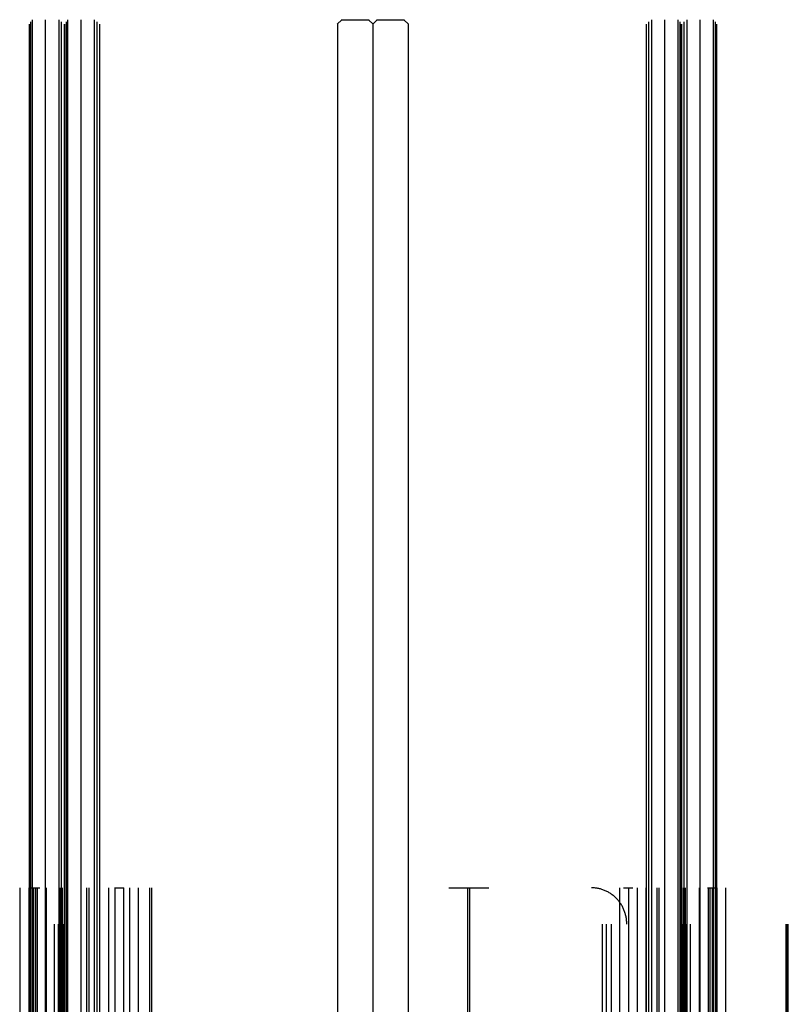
# Model space of a CAD drawing. Header units: millimetres. Extents: x 0 to 340, y -97 to 204.
# Tile 6 of 6: x 256 to 340, y 95 to 204. Entities that reach past the tile are written whole.
import ezdxf

# ---------------------------------------------------------------- set-up
doc = ezdxf.new("R2010")
doc.units = ezdxf.units.MM
doc.header["$MEASUREMENT"] = 0
doc.layers.add('Predefinito', color=5, linetype='Continuous')

msp = doc.modelspace()

# ---------------------------------------------------------------- linework, layer by layer
at = {"layer": 'Predefinito', "extrusion": (0.902325, -0.27581, 0.331268)}
for points in [[(269.74, -58.94), (269.15, -58.31)], [(270.88, -61.03), (270.29, -60.4)]]:
    msp.add_lwpolyline(points, dxfattribs=at)
at = {"layer": 'Predefinito', "extrusion": (0, 1, 0)}
for points in [[(-256.64, 3.54), (-324.58, 294.72)], [(-325.18, 295.09), (-257.01, 2.94)], [(-257.01, 2.94), (-259.93, 2.26)], [(-328.1, 294.41), (-259.93, 2.26)], [(-260.53, 2.63), (-328.47, 293.81)], [(-260.53, 2.63), (-328.47, 293.81)], [(-329.08, 294.18), (-260.91, 2.03)], [(-260.91, 2.03), (-263.83, 1.35)], [(-332, 293.5), (-263.83, 1.35)], [(-264.43, 1.72), (-332.37, 292.9)], [(-328.1, 294.41), (-325.18, 295.09)], [(-332, 293.5), (-329.08, 294.18)], [(-257.16, 1.36), (-257.11, 1.37), (-257.07, 1.39), (-257.03, 1.4), (-256.98, 1.41), (-256.94, 1.43), (-256.9, 1.44), (-256.85, 1.46), (-256.81, 1.48), (-256.77, 1.5), (-256.72, 1.52), (-256.68, 1.54), (-256.64, 1.56), (-256.6, 1.59), (-256.55, 1.61), (-256.51, 1.64), (-256.47, 1.67), (-256.43, 1.7), (-256.39, 1.73), (-256.35, 1.76), (-256.31, 1.79), (-256.28, 1.82), (-256.24, 1.86), (-256.2, 1.89), (-256.17, 1.93), (-256.13, 1.97), (-256.1, 2.01), (-256.06, 2.05), (-256.03, 2.09), (-256, 2.13), (-255.97, 2.17), (-255.94, 2.21), (-255.91, 2.26), (-255.89, 2.3), (-255.86, 2.34), (-255.84, 2.39), (-255.81, 2.44), (-255.79, 2.48), (-255.77, 2.53), (-255.75, 2.58), (-255.73, 2.63), (-255.72, 2.67), (-255.7, 2.72), (-255.69, 2.77), (-255.67, 2.82), (-255.66, 2.87), (-255.65, 2.92), (-255.64, 2.97), (-255.63, 3.02), (-255.63, 3.07), (-255.62, 3.11), (-255.62, 3.16), (-255.61, 3.21), (-255.61, 3.26), (-255.61, 3.31), (-255.61, 3.36), (-255.61, 3.4), (-255.62, 3.45), (-255.62, 3.5), (-255.62, 3.54), (-255.63, 3.59), (-255.64, 3.63), (-255.65, 3.68), (-255.65, 3.72), (-255.66, 3.77)], [(-255.66, 3.77), (-258.5, 15.94)], [(-256.64, 3.54), (-256.63, 3.52), (-256.63, 3.49), (-256.62, 3.47), (-256.62, 3.45), (-256.62, 3.43), (-256.62, 3.4), (-256.61, 3.38), (-256.61, 3.36), (-256.61, 3.33), (-256.61, 3.31), (-256.61, 3.29), (-256.61, 3.26), (-256.61, 3.24), (-256.62, 3.21), (-256.62, 3.19), (-256.62, 3.16), (-256.63, 3.14), (-256.63, 3.11), (-256.64, 3.09), (-256.64, 3.07), (-256.65, 3.04), (-256.66, 3.02), (-256.66, 2.99), (-256.67, 2.97), (-256.68, 2.94), (-256.69, 2.92), (-256.7, 2.9), (-256.71, 2.87), (-256.72, 2.85), (-256.74, 2.83), (-256.75, 2.81), (-256.76, 2.78), (-256.78, 2.76), (-256.79, 2.74), (-256.81, 2.72), (-256.82, 2.7), (-256.84, 2.68), (-256.85, 2.66), (-256.87, 2.64), (-256.89, 2.62), (-256.91, 2.6), (-256.92, 2.58), (-256.94, 2.57), (-256.96, 2.55), (-256.98, 2.53), (-257, 2.52), (-257.02, 2.5), (-257.04, 2.49), (-257.06, 2.48), (-257.08, 2.46), (-257.1, 2.45), (-257.12, 2.44), (-257.15, 2.43), (-257.17, 2.41), (-257.19, 2.4), (-257.21, 2.39), (-257.23, 2.39), (-257.25, 2.38), (-257.28, 2.37), (-257.3, 2.36), (-257.32, 2.35), (-257.34, 2.35), (-257.36, 2.34), (-257.38, 2.34)], [(-256.64, 3.54), (-259.48, 15.71)], [(-263, 0), (-257.16, 1.36)], [(-257.38, 2.34), (-263.23, 0.97)], [(-259.48, 15.71), (-258.5, 15.94)], [(-265.4, 1.49), (-265.39, 1.45), (-265.38, 1.41), (-265.37, 1.36), (-265.35, 1.32), (-265.34, 1.28), (-265.32, 1.23), (-265.31, 1.19), (-265.29, 1.15), (-265.27, 1.1), (-265.25, 1.06), (-265.22, 1.02), (-265.2, 0.97), (-265.18, 0.93), (-265.15, 0.89), (-265.13, 0.85), (-265.1, 0.81), (-265.07, 0.77), (-265.04, 0.73), (-265.01, 0.69), (-264.98, 0.65), (-264.94, 0.61), (-264.91, 0.57), (-264.87, 0.54), (-264.84, 0.5), (-264.8, 0.47), (-264.76, 0.43), (-264.72, 0.4), (-264.68, 0.37), (-264.64, 0.34), (-264.6, 0.31), (-264.55, 0.28), (-264.51, 0.25), (-264.47, 0.22), (-264.42, 0.2), (-264.38, 0.17), (-264.33, 0.15), (-264.28, 0.13), (-264.24, 0.11), (-264.19, 0.09), (-264.14, 0.07), (-264.09, 0.05), (-264.04, 0.04), (-263.99, 0.02), (-263.95, 0.01), (-263.9, 0), (-263.85, -0.01), (-263.8, -0.02), (-263.75, -0.03), (-263.7, -0.04), (-263.65, -0.04), (-263.6, -0.05), (-263.55, -0.05), (-263.51, -0.05), (-263.46, -0.05), (-263.41, -0.05), (-263.36, -0.05), (-263.32, -0.05), (-263.27, -0.04), (-263.22, -0.04), (-263.18, -0.03), (-263.13, -0.03), (-263.09, -0.02), (-263.04, -0.01), (-263, 0)], [(-263.23, 0.97), (-263.25, 0.97), (-263.27, 0.96), (-263.29, 0.96), (-263.32, 0.96), (-263.34, 0.95), (-263.36, 0.95), (-263.38, 0.95), (-263.41, 0.95), (-263.43, 0.95), (-263.46, 0.95), (-263.48, 0.95), (-263.5, 0.95), (-263.53, 0.95), (-263.55, 0.95), (-263.58, 0.96), (-263.6, 0.96), (-263.63, 0.96), (-263.65, 0.97), (-263.68, 0.97), (-263.7, 0.98), (-263.72, 0.98), (-263.75, 0.99), (-263.77, 1), (-263.8, 1.01), (-263.82, 1.02), (-263.84, 1.03), (-263.87, 1.04), (-263.89, 1.05), (-263.91, 1.06), (-263.94, 1.07), (-263.96, 1.09), (-263.98, 1.1), (-264, 1.11), (-264.03, 1.13), (-264.05, 1.14), (-264.07, 1.16), (-264.09, 1.17), (-264.11, 1.19), (-264.13, 1.21), (-264.15, 1.22), (-264.16, 1.24), (-264.18, 1.26), (-264.2, 1.28), (-264.22, 1.3), (-264.23, 1.32), (-264.25, 1.34), (-264.26, 1.36), (-264.28, 1.38), (-264.29, 1.4), (-264.3, 1.42), (-264.32, 1.44), (-264.33, 1.46), (-264.34, 1.48), (-264.35, 1.5), (-264.36, 1.53), (-264.37, 1.55), (-264.38, 1.57), (-264.39, 1.59), (-264.4, 1.61), (-264.4, 1.63), (-264.41, 1.66), (-264.42, 1.68), (-264.42, 1.7), (-264.43, 1.72)], [(-264.43, 1.72), (-267.72, 15.84)], [(-268.7, 15.61), (-265.4, 1.49)], [(-270.13, 17.33), (-270.08, 17.34), (-270.04, 17.35), (-269.99, 17.36), (-269.95, 17.37), (-269.9, 17.37), (-269.86, 17.38), (-269.81, 17.38), (-269.76, 17.38), (-269.72, 17.39), (-269.67, 17.39), (-269.62, 17.39), (-269.57, 17.38), (-269.52, 17.38), (-269.47, 17.38), (-269.43, 17.37), (-269.38, 17.36), (-269.33, 17.36), (-269.28, 17.35), (-269.23, 17.34), (-269.18, 17.33), (-269.13, 17.31), (-269.08, 17.3), (-269.03, 17.28), (-268.99, 17.27), (-268.94, 17.25), (-268.89, 17.23), (-268.84, 17.21), (-268.8, 17.19), (-268.75, 17.16), (-268.7, 17.14), (-268.66, 17.11), (-268.61, 17.09), (-268.57, 17.06), (-268.53, 17.03), (-268.49, 17), (-268.45, 16.97), (-268.4, 16.93), (-268.37, 16.9), (-268.33, 16.87), (-268.29, 16.83), (-268.25, 16.8), (-268.22, 16.76), (-268.18, 16.72), (-268.15, 16.68), (-268.12, 16.65), (-268.09, 16.61), (-268.06, 16.57), (-268.03, 16.53), (-268, 16.49), (-267.97, 16.44), (-267.95, 16.4), (-267.92, 16.36), (-267.9, 16.32), (-267.88, 16.27), (-267.86, 16.23), (-267.84, 16.19), (-267.82, 16.14), (-267.8, 16.1), (-267.79, 16.06), (-267.77, 16.01), (-267.76, 15.97), (-267.75, 15.93), (-267.73, 15.88), (-267.72, 15.84)], [(-269.9, 16.36), (-269.88, 16.37), (-269.85, 16.37), (-269.83, 16.37), (-269.81, 16.38), (-269.79, 16.38), (-269.76, 16.38), (-269.74, 16.38), (-269.72, 16.39), (-269.69, 16.39), (-269.67, 16.39), (-269.65, 16.39), (-269.62, 16.39), (-269.6, 16.38), (-269.57, 16.38), (-269.55, 16.38), (-269.52, 16.38), (-269.5, 16.37), (-269.47, 16.37), (-269.45, 16.36), (-269.43, 16.36), (-269.4, 16.35), (-269.38, 16.34), (-269.35, 16.33), (-269.33, 16.33), (-269.3, 16.32), (-269.28, 16.31), (-269.26, 16.3), (-269.23, 16.29), (-269.21, 16.27), (-269.19, 16.26), (-269.17, 16.25), (-269.14, 16.24), (-269.12, 16.22), (-269.1, 16.21), (-269.08, 16.19), (-269.06, 16.18), (-269.04, 16.16), (-269.02, 16.14), (-269, 16.13), (-268.98, 16.11), (-268.96, 16.09), (-268.94, 16.07), (-268.93, 16.05), (-268.91, 16.04), (-268.89, 16.02), (-268.88, 16), (-268.86, 15.98), (-268.85, 15.96), (-268.84, 15.94), (-268.82, 15.92), (-268.81, 15.89), (-268.8, 15.87), (-268.79, 15.85), (-268.77, 15.83), (-268.76, 15.81), (-268.75, 15.79), (-268.75, 15.77), (-268.74, 15.74), (-268.73, 15.72), (-268.72, 15.7), (-268.71, 15.68), (-268.71, 15.66), (-268.7, 15.64), (-268.7, 15.61)], [(-336.12, 0.91), (-269.9, 16.36)], [(-336.35, 1.88), (-270.13, 17.33)], [(-320.65, 282.28), (-321.63, 282.06)], [(-320.65, 282.28), (-323.61, 294.94)], [(-324.58, 294.72), (-321.63, 282.06)], [(-323.61, 294.94), (-323.62, 294.99), (-323.63, 295.03), (-323.64, 295.07), (-323.65, 295.12), (-323.67, 295.16), (-323.69, 295.2), (-323.7, 295.25), (-323.72, 295.29), (-323.74, 295.33), (-323.76, 295.38), (-323.78, 295.42), (-323.81, 295.46), (-323.83, 295.5), (-323.86, 295.55), (-323.88, 295.59), (-323.91, 295.63), (-323.94, 295.67), (-323.97, 295.71), (-324, 295.75), (-324.03, 295.79), (-324.07, 295.83), (-324.1, 295.86), (-324.14, 295.9), (-324.17, 295.94), (-324.21, 295.97), (-324.25, 296), (-324.29, 296.04), (-324.33, 296.07), (-324.37, 296.1), (-324.41, 296.13), (-324.45, 296.16), (-324.5, 296.19), (-324.54, 296.21), (-324.59, 296.24), (-324.63, 296.26), (-324.68, 296.29), (-324.72, 296.31), (-324.77, 296.33), (-324.82, 296.35), (-324.87, 296.37), (-324.92, 296.39), (-324.96, 296.4), (-325.01, 296.42), (-325.06, 296.43), (-325.11, 296.44), (-325.16, 296.45), (-325.21, 296.46), (-325.26, 296.47), (-325.31, 296.47), (-325.36, 296.48), (-325.41, 296.48), (-325.45, 296.49), (-325.5, 296.49), (-325.55, 296.49), (-325.6, 296.49), (-325.65, 296.49), (-325.69, 296.48), (-325.74, 296.48), (-325.79, 296.48), (-325.83, 296.47), (-325.88, 296.46), (-325.92, 296.46), (-325.96, 296.45), (-326.01, 296.44)], [(-325.78, 295.46), (-325.76, 295.47), (-325.74, 295.47), (-325.71, 295.48), (-325.69, 295.48), (-325.67, 295.48), (-325.65, 295.49), (-325.62, 295.49), (-325.6, 295.49), (-325.58, 295.49), (-325.55, 295.49), (-325.53, 295.49), (-325.5, 295.49), (-325.48, 295.49), (-325.45, 295.48), (-325.43, 295.48), (-325.41, 295.48), (-325.38, 295.47), (-325.36, 295.47), (-325.33, 295.46), (-325.31, 295.46), (-325.28, 295.45), (-325.26, 295.45), (-325.23, 295.44), (-325.21, 295.43), (-325.19, 295.42), (-325.16, 295.41), (-325.14, 295.4), (-325.12, 295.39), (-325.09, 295.38), (-325.07, 295.37), (-325.05, 295.35), (-325.03, 295.34), (-325, 295.32), (-324.98, 295.31), (-324.96, 295.3), (-324.94, 295.28), (-324.92, 295.26), (-324.9, 295.25), (-324.88, 295.23), (-324.86, 295.21), (-324.84, 295.19), (-324.83, 295.18), (-324.81, 295.16), (-324.79, 295.14), (-324.78, 295.12), (-324.76, 295.1), (-324.75, 295.08), (-324.73, 295.06), (-324.72, 295.04), (-324.7, 295.02), (-324.69, 295), (-324.68, 294.98), (-324.67, 294.95), (-324.66, 294.93), (-324.65, 294.91), (-324.64, 294.89), (-324.63, 294.87), (-324.62, 294.85), (-324.61, 294.83), (-324.6, 294.8), (-324.6, 294.78), (-324.59, 294.76), (-324.58, 294.74), (-324.58, 294.72)], [(-331.62, 294.1), (-325.78, 295.46)], [(-326.01, 296.44), (-331.85, 295.07)], [(-330.39, 280.01), (-329.42, 280.24)], [(-329.42, 280.24), (-332.37, 292.9)], [(-333.34, 292.67), (-330.39, 280.01)], [(-332.37, 292.9), (-332.37, 292.92), (-332.38, 292.94), (-332.38, 292.96), (-332.39, 292.99), (-332.39, 293.01), (-332.39, 293.03), (-332.39, 293.06), (-332.4, 293.08), (-332.4, 293.1), (-332.4, 293.13), (-332.4, 293.15), (-332.39, 293.18), (-332.39, 293.2), (-332.39, 293.22), (-332.39, 293.25), (-332.39, 293.27), (-332.38, 293.3), (-332.38, 293.32), (-332.37, 293.35), (-332.37, 293.37), (-332.36, 293.4), (-332.35, 293.42), (-332.34, 293.44), (-332.34, 293.47), (-332.33, 293.49), (-332.32, 293.52), (-332.31, 293.54), (-332.3, 293.56), (-332.28, 293.59), (-332.27, 293.61), (-332.26, 293.63), (-332.25, 293.65), (-332.23, 293.68), (-332.22, 293.7), (-332.2, 293.72), (-332.19, 293.74), (-332.17, 293.76), (-332.15, 293.78), (-332.14, 293.8), (-332.12, 293.82), (-332.1, 293.84), (-332.08, 293.85), (-332.06, 293.87), (-332.05, 293.89), (-332.03, 293.9), (-332.01, 293.92), (-331.99, 293.93), (-331.97, 293.95), (-331.95, 293.96), (-331.92, 293.98), (-331.9, 293.99), (-331.88, 294), (-331.86, 294.01), (-331.84, 294.02), (-331.82, 294.03), (-331.8, 294.04), (-331.78, 294.05), (-331.75, 294.06), (-331.73, 294.07), (-331.71, 294.08), (-331.69, 294.08), (-331.67, 294.09), (-331.64, 294.09), (-331.62, 294.1)], [(-331.85, 295.07), (-331.89, 295.06), (-331.94, 295.05), (-331.98, 295.04), (-332.02, 295.03), (-332.07, 295.01), (-332.11, 294.99), (-332.15, 294.98), (-332.2, 294.96), (-332.24, 294.94), (-332.28, 294.92), (-332.33, 294.9), (-332.37, 294.87), (-332.41, 294.85), (-332.45, 294.82), (-332.49, 294.8), (-332.54, 294.77), (-332.58, 294.74), (-332.62, 294.71), (-332.66, 294.68), (-332.69, 294.65), (-332.73, 294.61), (-332.77, 294.58), (-332.81, 294.54), (-332.84, 294.51), (-332.88, 294.47), (-332.91, 294.43), (-332.94, 294.39), (-332.98, 294.35), (-333.01, 294.31), (-333.04, 294.27), (-333.07, 294.23), (-333.09, 294.18), (-333.12, 294.14), (-333.15, 294.09), (-333.17, 294.05), (-333.19, 294), (-333.22, 293.95), (-333.24, 293.91), (-333.26, 293.86), (-333.28, 293.81), (-333.29, 293.76), (-333.31, 293.71), (-333.32, 293.67), (-333.33, 293.62), (-333.35, 293.57), (-333.36, 293.52), (-333.37, 293.47), (-333.37, 293.42), (-333.38, 293.37), (-333.39, 293.32), (-333.39, 293.27), (-333.39, 293.23), (-333.4, 293.18), (-333.4, 293.13), (-333.4, 293.08), (-333.39, 293.03), (-333.39, 292.99), (-333.39, 292.94), (-333.38, 292.89), (-333.38, 292.85), (-333.37, 292.8), (-333.36, 292.76), (-333.35, 292.72), (-333.34, 292.67)], [(-336.35, 1.88), (-336.12, 0.91)], [(-260.39, 19.61), (-259.41, 19.83)], [(-320.72, 278.16), (-319.74, 278.39)], [(-329.48, 276.12), (-328.51, 276.34)], [(-340.24, 0.97), (-340.01, 0)]]:
    msp.add_lwpolyline(points, dxfattribs=at)
at = {"layer": 'Predefinito'}
for points in [[(256.64, 203), (256.64, -96)], [(256.82, 203.25), (256.82, -96.25)], [(257.01, -96.5), (257.01, 203.5)], [(258.47, -96.5), (258.47, 203.5)], [(259.93, 203.5), (259.93, -96.5)], [(260.23, -96.25), (260.23, 203.25)], [(260.53, 203), (260.53, -96)], [(260.53, -96), (260.53, 203)], [(260.72, 203.25), (260.72, -96.25)], [(260.91, -96.5), (260.91, 203.5)], [(262.37, -96.5), (262.37, 203.5)], [(263.83, 203.5), (263.83, -96.5)], [(264.13, -96.25), (264.13, 203.25)], [(264.43, -96), (264.43, 203)], [(290.58, 203), (291.1, 203.5)], [(290.61, 203), (290.61, -96)], [(291.02, 203.5), (294.1, 203.5)], [(294.02, 203.5), (294.53, 203)], [(294.48, 203), (294.99, 203.5)], [(294.5, 203), (294.5, -96)], [(294.5, 203), (294.5, -96)], [(294.91, 203.5), (297.99, 203.5)], [(297.91, 203.5), (298.42, 203)], [(298.4, 203), (298.4, -96)], [(324.58, 203), (324.58, -96)], [(324.88, -96.25), (324.88, 203.25)], [(325.18, 203.5), (325.18, -96.5)], [(326.64, -96.5), (326.64, 203.5)], [(328.1, -96.5), (328.1, 203.5)], [(328.29, 203.25), (328.29, -96.25)], [(328.47, 203), (328.47, -96)], [(328.47, -96), (328.47, 203)], [(328.77, -96.25), (328.77, 203.25)], [(329.08, 203.5), (329.08, -96.5)], [(330.54, -96.5), (330.54, 203.5)], [(332, -96.5), (332, 203.5)], [(332.18, 203.25), (332.18, -96.25)], [(332.37, -96), (332.37, 203)], [(255.66, 0), (255.66, 108)], [(256.64, 0), (256.64, 108)], [(256.81, 108), (257.83, 108)], [(257.16, 0), (257.16, 108)], [(257.38, 0), (257.38, 108)], [(257.54, 108), (257.54, 0)], [(258.51, 108), (258.51, 0)], [(260.08, 0), (260.08, 108)], [(260.31, 0), (260.31, 108)], [(263, 0), (263, 108)], [(263.23, 108), (263.23, 0)], [(264.43, 0), (264.43, 108)], [(265.4, 108), (265.4, 0)], [(266.05, 108), (267.08, 108)], [(266.08, 108), (266.08, 0)], [(267.05, 108), (267.05, 0)], [(267.72, 108), (267.72, 0)], [(268.7, 0), (268.7, 108)], [(269.9, 108), (269.9, 0)], [(270.13, 108), (270.13, 0)], [(302.87, 108), (307.27, 108)], [(304.96, 0), (304.96, 108)], [(305.18, 0), (305.18, 108)], [(321.67, 108), (321.67, 0)], [(322.09, 108), (323.12, 108)], [(322.65, 108), (322.65, 0)], [(323.61, 108), (323.61, 0)], [(324.58, 0), (324.58, 108)], [(325.78, 108), (325.78, 0)], [(326.01, 0), (326.01, 108)], [(328.7, 0), (328.7, 108)], [(328.93, 0), (328.93, 108)], [(330.44, 108), (330.44, 0)], [(331.33, 108), (332.36, 108)], [(331.41, 108), (331.41, 0)], [(331.62, 0), (331.62, 108)], [(331.85, 108), (331.85, 0)], [(332.37, 108), (332.37, 0)], [(333.34, 108), (333.34, 0)], [(259.41, 104), (259.41, 4)], [(259.9, 4), (259.9, 104)], [(260.39, 4), (260.39, 104)], [(319.74, 104), (319.74, 4)], [(320.23, 4), (320.23, 104)], [(320.72, 104), (320.72, 4)], [(328.51, 104), (328.51, 4)], [(328.99, 4), (328.99, 104)], [(329.48, 4), (329.48, 104)], [(340.01, 4), (340.01, 104)], [(340.13, 104), (340.13, 4)], [(340.24, 4), (340.24, 104)]]:
    msp.add_lwpolyline(points, dxfattribs=at)
at = {"layer": 'Predefinito', "extrusion": (-0.331268, 0.27581, 0.902325)}
for points in [[(-322.71, 64.59), (-322.71, 63.73)], [(-325.2, 66.04), (-325.2, 66.9)]]:
    msp.add_lwpolyline(points, dxfattribs=at)
at = {"layer": 'Predefinito', "extrusion": (0.993697, 0.012986, -0.111345)}
for points in [[(199.18, 183.23), (199.68, 178.91)], [(199.13, 182.76), (199.63, 178.44)]]:
    msp.add_lwpolyline(points, dxfattribs=at)
at = {"layer": 'Predefinito', "extrusion": (1, 0, 0)}
for points in [[(203.5, 142.07), (203.5, 155.27)], [(203.5, 141.16), (203.5, 154.37)], [(108, 10.32), (108, 11.35)], [(108, 295.13), (108, 296.15)]]:
    msp.add_lwpolyline(points, dxfattribs=at)
at = {"layer": 'Predefinito', "extrusion": (0.993697, -0.012986, -0.111345)}
for points in [[(207.33, 181.73), (206.82, 177.41)], [(207.38, 181.26), (206.87, 176.94)]]:
    msp.add_lwpolyline(points, dxfattribs=at)
at = {"layer": 'Predefinito', "extrusion": (-0.331268, -0.27581, 0.902325)}
for points in [[(51.68, 470.18), (51.68, 469.32)], [(54.17, 472.49), (54.17, 471.63)]]:
    msp.add_lwpolyline(points, dxfattribs=at)
at = {"layer": 'Predefinito', "extrusion": (0.902325, 0.27581, 0.331268)}
for points in [[(98.12, 153.5), (98.7, 154.14)], [(96.98, 151.41), (97.56, 152.05)]]:
    msp.add_lwpolyline(points, dxfattribs=at)
at = {"layer": 'Predefinito', "extrusion": (0.973841, 0, -0.22723)}
for points in [[(108, 74.26), (108, 74.35), (108, 74.44), (107.99, 74.53), (107.98, 74.62), (107.97, 74.71), (107.96, 74.8), (107.95, 74.9), (107.93, 74.99), (107.91, 75.08), (107.89, 75.18), (107.87, 75.27), (107.85, 75.36), (107.82, 75.46), (107.79, 75.55), (107.75, 75.64), (107.72, 75.73), (107.68, 75.83), (107.64, 75.92), (107.6, 76.01), (107.55, 76.1), (107.51, 76.19), (107.46, 76.28), (107.4, 76.36), (107.35, 76.45), (107.29, 76.54), (107.23, 76.62), (107.17, 76.7), (107.11, 76.78), (107.04, 76.86), (106.97, 76.94), (106.9, 77.02), (106.83, 77.09), (106.75, 77.16), (106.68, 77.23), (106.6, 77.3), (106.52, 77.37), (106.44, 77.43), (106.36, 77.49), (106.27, 77.55), (106.19, 77.61), (106.1, 77.66), (106.02, 77.72), (105.93, 77.77), (105.84, 77.81), (105.75, 77.86), (105.66, 77.9), (105.56, 77.94), (105.47, 77.98), (105.38, 78.02), (105.29, 78.05), (105.19, 78.08), (105.1, 78.11), (105.01, 78.13), (104.91, 78.16), (104.82, 78.18), (104.73, 78.19), (104.64, 78.21), (104.54, 78.22), (104.45, 78.24), (104.36, 78.25), (104.27, 78.25), (104.18, 78.26), (104.09, 78.26), (104, 78.26)], [(104, 78.26), (104.09, 78.26), (104.18, 78.26), (104.27, 78.25), (104.36, 78.25), (104.45, 78.24), (104.54, 78.22), (104.64, 78.21), (104.73, 78.19), (104.82, 78.18), (104.91, 78.16), (105.01, 78.13), (105.1, 78.11), (105.19, 78.08), (105.29, 78.05), (105.38, 78.02), (105.47, 77.98), (105.56, 77.94), (105.66, 77.9), (105.75, 77.86), (105.84, 77.81), (105.93, 77.77), (106.02, 77.72), (106.1, 77.66), (106.19, 77.61), (106.27, 77.55), (106.36, 77.49), (106.44, 77.43), (106.52, 77.37), (106.6, 77.3), (106.68, 77.23), (106.75, 77.16), (106.83, 77.09), (106.9, 77.02), (106.97, 76.94), (107.04, 76.86), (107.11, 76.78), (107.17, 76.7), (107.23, 76.62), (107.29, 76.54), (107.35, 76.45), (107.4, 76.36), (107.46, 76.28), (107.51, 76.19), (107.55, 76.1), (107.6, 76.01), (107.64, 75.92), (107.68, 75.83), (107.72, 75.73), (107.75, 75.64), (107.79, 75.55), (107.82, 75.46), (107.85, 75.36), (107.87, 75.27), (107.89, 75.18), (107.91, 75.08), (107.93, 74.99), (107.95, 74.9), (107.96, 74.8), (107.97, 74.71), (107.98, 74.62), (107.99, 74.53), (108, 74.44), (108, 74.35), (108, 74.26)], [(108, 74.26), (108, 74.35), (108, 74.44), (107.99, 74.53), (107.98, 74.62), (107.97, 74.71), (107.96, 74.8), (107.95, 74.9), (107.93, 74.99), (107.91, 75.08), (107.89, 75.18), (107.87, 75.27), (107.85, 75.36), (107.82, 75.46), (107.79, 75.55), (107.75, 75.64), (107.72, 75.73), (107.68, 75.83), (107.64, 75.92), (107.6, 76.01), (107.55, 76.1), (107.51, 76.19), (107.46, 76.28), (107.4, 76.36), (107.35, 76.45), (107.29, 76.54), (107.23, 76.62), (107.17, 76.7), (107.11, 76.78), (107.04, 76.86), (106.97, 76.94), (106.9, 77.02), (106.83, 77.09), (106.75, 77.16), (106.68, 77.23), (106.6, 77.3), (106.52, 77.37), (106.44, 77.43), (106.36, 77.49), (106.27, 77.55), (106.19, 77.61), (106.1, 77.66), (106.02, 77.72), (105.93, 77.77), (105.84, 77.81), (105.75, 77.86), (105.66, 77.9), (105.56, 77.94), (105.47, 77.98), (105.38, 78.02), (105.29, 78.05), (105.19, 78.08), (105.1, 78.11), (105.01, 78.13), (104.91, 78.16), (104.82, 78.18), (104.73, 78.19), (104.64, 78.21), (104.54, 78.22), (104.45, 78.24), (104.36, 78.25), (104.27, 78.25), (104.18, 78.26), (104.09, 78.26), (104, 78.26)], [(104, 343.76), (104.09, 343.76), (104.18, 343.77), (104.27, 343.77), (104.36, 343.78), (104.45, 343.79), (104.54, 343.8), (104.64, 343.81), (104.73, 343.83), (104.82, 343.85), (104.91, 343.87), (105.01, 343.89), (105.1, 343.92), (105.19, 343.94), (105.29, 343.97), (105.38, 344.01), (105.47, 344.04), (105.56, 344.08), (105.66, 344.12), (105.75, 344.16), (105.84, 344.21), (105.93, 344.26), (106.02, 344.31), (106.1, 344.36), (106.19, 344.41), (106.27, 344.47), (106.36, 344.53), (106.44, 344.59), (106.52, 344.66), (106.6, 344.72), (106.68, 344.79), (106.75, 344.86), (106.83, 344.93), (106.9, 345.01), (106.97, 345.08), (107.04, 345.16), (107.11, 345.24), (107.17, 345.32), (107.23, 345.4), (107.29, 345.49), (107.35, 345.57), (107.4, 345.66), (107.46, 345.75), (107.51, 345.83), (107.55, 345.92), (107.6, 346.01), (107.64, 346.11), (107.68, 346.2), (107.72, 346.29), (107.75, 346.38), (107.79, 346.47), (107.82, 346.57), (107.85, 346.66), (107.87, 346.75), (107.89, 346.85), (107.91, 346.94), (107.93, 347.03), (107.95, 347.13), (107.96, 347.22), (107.97, 347.31), (107.98, 347.4), (107.99, 347.49), (108, 347.58), (108, 347.67), (108, 347.76)], [(108, 347.76), (108, 347.67), (108, 347.58), (107.99, 347.49), (107.98, 347.4), (107.97, 347.31), (107.96, 347.22), (107.95, 347.13), (107.93, 347.03), (107.91, 346.94), (107.89, 346.85), (107.87, 346.75), (107.85, 346.66), (107.82, 346.57), (107.79, 346.47), (107.75, 346.38), (107.72, 346.29), (107.68, 346.2), (107.64, 346.11), (107.6, 346.01), (107.55, 345.92), (107.51, 345.83), (107.46, 345.75), (107.4, 345.66), (107.35, 345.57), (107.29, 345.49), (107.23, 345.4), (107.17, 345.32), (107.11, 345.24), (107.04, 345.16), (106.97, 345.08), (106.9, 345.01), (106.83, 344.93), (106.75, 344.86), (106.68, 344.79), (106.6, 344.72), (106.52, 344.66), (106.44, 344.59), (106.36, 344.53), (106.27, 344.47), (106.19, 344.41), (106.1, 344.36), (106.02, 344.31), (105.93, 344.26), (105.84, 344.21), (105.75, 344.16), (105.66, 344.12), (105.56, 344.08), (105.47, 344.04), (105.38, 344.01), (105.29, 343.97), (105.19, 343.94), (105.1, 343.92), (105.01, 343.89), (104.91, 343.87), (104.82, 343.85), (104.73, 343.83), (104.64, 343.81), (104.54, 343.8), (104.45, 343.79), (104.36, 343.78), (104.27, 343.77), (104.18, 343.77), (104.09, 343.76), (104, 343.76)], [(108, 347.76), (108, 347.67), (108, 347.58), (107.99, 347.49), (107.98, 347.4), (107.97, 347.31), (107.96, 347.22), (107.95, 347.13), (107.93, 347.03), (107.91, 346.94), (107.89, 346.85), (107.87, 346.75), (107.85, 346.66), (107.82, 346.57), (107.79, 346.47), (107.75, 346.38), (107.72, 346.29), (107.68, 346.2), (107.64, 346.11), (107.6, 346.01), (107.55, 345.92), (107.51, 345.83), (107.46, 345.75), (107.4, 345.66), (107.35, 345.57), (107.29, 345.49), (107.23, 345.4), (107.17, 345.32), (107.11, 345.24), (107.04, 345.16), (106.97, 345.08), (106.9, 345.01), (106.83, 344.93), (106.75, 344.86), (106.68, 344.79), (106.6, 344.72), (106.52, 344.66), (106.44, 344.59), (106.36, 344.53), (106.27, 344.47), (106.19, 344.41), (106.1, 344.36), (106.02, 344.31), (105.93, 344.26), (105.84, 344.21), (105.75, 344.16), (105.66, 344.12), (105.56, 344.08), (105.47, 344.04), (105.38, 344.01), (105.29, 343.97), (105.19, 343.94), (105.1, 343.92), (105.01, 343.89), (104.91, 343.87), (104.82, 343.85), (104.73, 343.83), (104.64, 343.81), (104.54, 343.8), (104.45, 343.79), (104.36, 343.78), (104.27, 343.77), (104.18, 343.77), (104.09, 343.76), (104, 343.76)], [(108, 347.76), (108, 347.67), (108, 347.58), (107.99, 347.49), (107.98, 347.4), (107.97, 347.31), (107.96, 347.22), (107.95, 347.13), (107.93, 347.03), (107.91, 346.94), (107.89, 346.85), (107.87, 346.75), (107.85, 346.66), (107.82, 346.57), (107.79, 346.47), (107.75, 346.38), (107.72, 346.29), (107.68, 346.2), (107.64, 346.11), (107.6, 346.01), (107.55, 345.92), (107.51, 345.83), (107.46, 345.75), (107.4, 345.66), (107.35, 345.57), (107.29, 345.49), (107.23, 345.4), (107.17, 345.32), (107.11, 345.24), (107.04, 345.16), (106.97, 345.08), (106.9, 345.01), (106.83, 344.93), (106.75, 344.86), (106.68, 344.79), (106.6, 344.72), (106.52, 344.66), (106.44, 344.59), (106.36, 344.53), (106.27, 344.47), (106.19, 344.41), (106.1, 344.36), (106.02, 344.31), (105.93, 344.26), (105.84, 344.21), (105.75, 344.16), (105.66, 344.12), (105.56, 344.08), (105.47, 344.04), (105.38, 344.01), (105.29, 343.97), (105.19, 343.94), (105.1, 343.92), (105.01, 343.89), (104.91, 343.87), (104.82, 343.85), (104.73, 343.83), (104.64, 343.81), (104.54, 343.8), (104.45, 343.79), (104.36, 343.78), (104.27, 343.77), (104.18, 343.77), (104.09, 343.76), (104, 343.76)], [(104, 343.76), (104.09, 343.76), (104.18, 343.77), (104.27, 343.77), (104.36, 343.78), (104.45, 343.79), (104.54, 343.8), (104.64, 343.81), (104.73, 343.83), (104.82, 343.85), (104.91, 343.87), (105.01, 343.89), (105.1, 343.92), (105.19, 343.94), (105.29, 343.97), (105.38, 344.01), (105.47, 344.04), (105.56, 344.08), (105.66, 344.12), (105.75, 344.16), (105.84, 344.21), (105.93, 344.26), (106.02, 344.31), (106.1, 344.36), (106.19, 344.41), (106.27, 344.47), (106.36, 344.53), (106.44, 344.59), (106.52, 344.66), (106.6, 344.72), (106.68, 344.79), (106.75, 344.86), (106.83, 344.93), (106.9, 345.01), (106.97, 345.08), (107.04, 345.16), (107.11, 345.24), (107.17, 345.32), (107.23, 345.4), (107.29, 345.49), (107.35, 345.57), (107.4, 345.66), (107.46, 345.75), (107.51, 345.83), (107.55, 345.92), (107.6, 346.01), (107.64, 346.11), (107.68, 346.2), (107.72, 346.29), (107.75, 346.38), (107.79, 346.47), (107.82, 346.57), (107.85, 346.66), (107.87, 346.75), (107.89, 346.85), (107.91, 346.94), (107.93, 347.03), (107.95, 347.13), (107.96, 347.22), (107.97, 347.31), (107.98, 347.4), (107.99, 347.49), (108, 347.58), (108, 347.67), (108, 347.76)], [(104, 343.76), (104.09, 343.76), (104.18, 343.77), (104.27, 343.77), (104.36, 343.78), (104.45, 343.79), (104.54, 343.8), (104.64, 343.81), (104.73, 343.83), (104.82, 343.85), (104.91, 343.87), (105.01, 343.89), (105.1, 343.92), (105.19, 343.94), (105.29, 343.97), (105.38, 344.01), (105.47, 344.04), (105.56, 344.08), (105.66, 344.12), (105.75, 344.16), (105.84, 344.21), (105.93, 344.26), (106.02, 344.31), (106.1, 344.36), (106.19, 344.41), (106.27, 344.47), (106.36, 344.53), (106.44, 344.59), (106.52, 344.66), (106.6, 344.72), (106.68, 344.79), (106.75, 344.86), (106.83, 344.93), (106.9, 345.01), (106.97, 345.08), (107.04, 345.16), (107.11, 345.24), (107.17, 345.32), (107.23, 345.4), (107.29, 345.49), (107.35, 345.57), (107.4, 345.66), (107.46, 345.75), (107.51, 345.83), (107.55, 345.92), (107.6, 346.01), (107.64, 346.11), (107.68, 346.2), (107.72, 346.29), (107.75, 346.38), (107.79, 346.47), (107.82, 346.57), (107.85, 346.66), (107.87, 346.75), (107.89, 346.85), (107.91, 346.94), (107.93, 347.03), (107.95, 347.13), (107.96, 347.22), (107.97, 347.31), (107.98, 347.4), (107.99, 347.49), (108, 347.58), (108, 347.67), (108, 347.76)]]:
    msp.add_lwpolyline(points, dxfattribs=at)
at = {"layer": 'Predefinito', "extrusion": (0.22723, 0, 0.973841)}
msp.add_lwpolyline([(104, -331.12), (104.09, -331.12), (104.18, -331.12), (104.27, -331.11), (104.36, -331.1), (104.45, -331.09), (104.54, -331.08), (104.64, -331.07), (104.73, -331.05), (104.82, -331.04), (104.91, -331.01), (105.01, -330.99), (105.1, -330.97), (105.19, -330.94), (105.29, -330.91), (105.38, -330.87), (105.47, -330.84), (105.56, -330.8), (105.66, -330.76), (105.75, -330.72), (105.84, -330.67), (105.93, -330.63), (106.02, -330.58), (106.1, -330.52), (106.19, -330.47), (106.27, -330.41), (106.36, -330.35), (106.44, -330.29), (106.52, -330.23), (106.6, -330.16), (106.68, -330.09), (106.75, -330.02), (106.83, -329.95), (106.9, -329.87), (106.97, -329.8), (107.04, -329.72), (107.11, -329.64), (107.17, -329.56), (107.23, -329.48), (107.29, -329.39), (107.35, -329.31), (107.4, -329.22), (107.46, -329.14), (107.51, -329.05), (107.55, -328.96), (107.6, -328.87), (107.64, -328.78), (107.68, -328.68), (107.72, -328.59), (107.75, -328.5), (107.79, -328.41), (107.82, -328.31), (107.85, -328.22), (107.87, -328.13), (107.89, -328.03), (107.91, -327.94), (107.93, -327.85), (107.95, -327.76), (107.96, -327.66), (107.97, -327.57), (107.98, -327.48), (107.99, -327.39), (108, -327.3), (108, -327.21), (108, -327.12)], dxfattribs=at)
msp.add_lwpolyline([(104, -331.12), (104.09, -331.12), (104.18, -331.12), (104.27, -331.11), (104.36, -331.1), (104.45, -331.09), (104.54, -331.08), (104.64, -331.07), (104.73, -331.05), (104.82, -331.04), (104.91, -331.01), (105.01, -330.99), (105.1, -330.97), (105.19, -330.94), (105.29, -330.91), (105.38, -330.87), (105.47, -330.84), (105.56, -330.8), (105.66, -330.76), (105.75, -330.72), (105.84, -330.67), (105.93, -330.63), (106.02, -330.58), (106.1, -330.52), (106.19, -330.47), (106.27, -330.41), (106.36, -330.35), (106.44, -330.29), (106.52, -330.23), (106.6, -330.16), (106.68, -330.09), (106.75, -330.02), (106.83, -329.95), (106.9, -329.87), (106.97, -329.8), (107.04, -329.72), (107.11, -329.64), (107.17, -329.56), (107.23, -329.48), (107.29, -329.39), (107.35, -329.31), (107.4, -329.22), (107.46, -329.14), (107.51, -329.05), (107.55, -328.96), (107.6, -328.87), (107.64, -328.78), (107.68, -328.68), (107.72, -328.59), (107.75, -328.5), (107.79, -328.41), (107.82, -328.31), (107.85, -328.22), (107.87, -328.13), (107.89, -328.03), (107.91, -327.94), (107.93, -327.85), (107.95, -327.76), (107.96, -327.66), (107.97, -327.57), (107.98, -327.48), (107.99, -327.39), (108, -327.3), (108, -327.21), (108, -327.12)], dxfattribs=at)
msp.add_lwpolyline([(104, -331.12), (104.09, -331.12), (104.18, -331.12), (104.27, -331.11), (104.36, -331.1), (104.45, -331.09), (104.54, -331.08), (104.64, -331.07), (104.73, -331.05), (104.82, -331.04), (104.91, -331.01), (105.01, -330.99), (105.1, -330.97), (105.19, -330.94), (105.29, -330.91), (105.38, -330.87), (105.47, -330.84), (105.56, -330.8), (105.66, -330.76), (105.75, -330.72), (105.84, -330.67), (105.93, -330.63), (106.02, -330.58), (106.1, -330.52), (106.19, -330.47), (106.27, -330.41), (106.36, -330.35), (106.44, -330.29), (106.52, -330.23), (106.6, -330.16), (106.68, -330.09), (106.75, -330.02), (106.83, -329.95), (106.9, -329.87), (106.97, -329.8), (107.04, -329.72), (107.11, -329.64), (107.17, -329.56), (107.23, -329.48), (107.29, -329.39), (107.35, -329.31), (107.4, -329.22), (107.46, -329.14), (107.51, -329.05), (107.55, -328.96), (107.6, -328.87), (107.64, -328.78), (107.68, -328.68), (107.72, -328.59), (107.75, -328.5), (107.79, -328.41), (107.82, -328.31), (107.85, -328.22), (107.87, -328.13), (107.89, -328.03), (107.91, -327.94), (107.93, -327.85), (107.95, -327.76), (107.96, -327.66), (107.97, -327.57), (107.98, -327.48), (107.99, -327.39), (108, -327.3), (108, -327.21), (108, -327.12)], dxfattribs=at)

doc.saveas('drawing.dxf')
